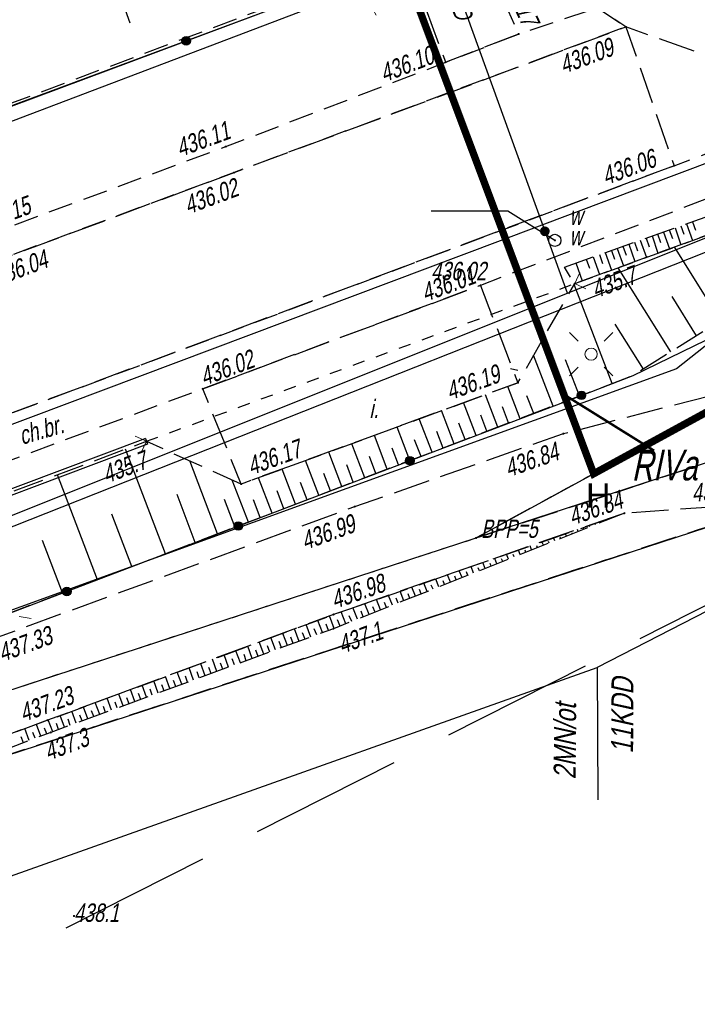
# Model space of a CAD drawing. Header units: metres. Extents: x 7409830 to 7410585, y 5569753 to 5570192.
# Tile 8 of 34: x 7410257 to 7410285, y 5569921 to 5569961. Entities that reach past the tile are written whole.
import ezdxf
from ezdxf.enums import TextEntityAlignment as Align

# ---------------------------------------------------------------- set-up
doc = ezdxf.new("R2010")
doc.units = ezdxf.units.M
doc.header["$MEASUREMENT"] = 0
for name, pattern in [('1.5_0.5', [2, 1.5, -0.5]), ('218-500', [1, 0.5, -0.5]), ('DGN Style 3', [8.758007, 6.255719, -2.502288]), ('ib05_500', [1, 0.5, -0.5]), ('mz1.0_0.5', [1.5, 1, -0.5]), ('mz1.25_0.5', [1.75, 1.25, -0.5])]:
    doc.linetypes.add(name, pattern=pattern)
doc.layers.get('0').update_dxf_attribs({"color": 8})
for name, color, linetype in [('203-Punkt załamania granicy działki nie stabilizowany', 8, 'Continuous'), ('209-Opis konturu klasyfikacyjnego', 8, 'Continuous'), ('210-Oznaczenie użytku', 8, 'Continuous'), ('217-Granica konturu klasyfikcyjnego', 8, 'Continuous'), ('218-Granica użytku', 8, 'Continuous'), ('219-Linia granicy', 8, 'Continuous'), ('_BPP3-5', 8, 'Continuous'), ('_MAPA', 8, 'Continuous'), ('_MPZP_linie zagospodarowania', 8, 'Continuous'), ('_Zakres', 8, 'Continuous'), ('chodnik (powierzchnia)', 8, 'Continuous'), ('chodnik (powierzchnia)-Atr17', 8, 'Continuous'), ('Granica', 8, 'Continuous'), ('jezdnia (powierzchnia)', 8, 'Continuous'), ('latarnia (punkt)', 8, 'Continuous'), ('latarnia na słupie lub maszcie (punkt)', 8, 'Continuous'), ('ogrodzenie trwałe (linia)', 8, 'Continuous'), ('plac (powierzchnia)', 8, 'Continuous'), ('plac (powierzchnia)-Atr17', 8, 'Continuous'), ('plac sportowy (powierzchnia)', 8, 'Continuous'), ('przepust (linia)', 8, 'Continuous'), ('przepust (linia) - symbol', 8, 'Continuous'), ('przewód elektroenergetyczny (linia)', 8, 'Continuous'), ('przewód kanalizacyjny (linia)', 8, 'Continuous'), ('przewód wodociągowy (linia)', 8, 'Continuous'), ('przewód wodociągowy (linia)-Atr1', 8, 'Continuous'), ('punkt o określonej wysokości (sieć wodociągowa)', 8, 'Continuous'), ('punkt o określonej wysokości (sieć wodociągowa)-Atr2', 8, 'Continuous'), ('punkt wysokościowy naturalny', 8, 'Continuous'), ('punkt wysokościowy naturalny-Atr2', 8, 'Continuous'), ('punkt wysokościowy sztuczny', 8, 'Continuous'), ('punkt wysokościowy sztuczny-Atr2', 8, 'Continuous'), ('rów melioracyjny  przydrożny (linia)', 8, 'Continuous'), ('skarpa nieumocniona (powierzchnia)', 8, 'Continuous'), ('studzienka okrągła - przewód wodociągowy (punkt)', 8, 'Continuous'), ('studzienka okrągła - przewód wodociągowy (punkt)-Atr17', 8, 'Continuous'), ('zasuwa - siec wodociągowa (punkt)', 8, 'Continuous'), ('zasuwa - siec wodociągowa (punkt)-Atr17', 8, 'Continuous')]:
    doc.layers.add(name, color=color, linetype=linetype)
doc.styles.get("Standard").update_dxf_attribs({"font": 'arial.ttf'})
doc.styles.add('Style-WORKING_1250 I 0.20944', font='WORKING_1250.shx', dxfattribs={"oblique": 12})

# ---------------------------------------------------------------- blocks, each defined once
blk = doc.blocks.new('203_1')
at = {"layer": '203-Punkt załamania granicy działki nie stabilizowany', "linetype": 'Continuous', "lineweight": 13}
h = blk.add_hatch(color=96, dxfattribs=at)
edge = h.paths.add_edge_path()
edge.add_arc((0, 0), 0.45, 0, 360)
blk = doc.blocks.new('515_2')
at = {"layer": 'latarnia na słupie lub maszcie (punkt)', "color": 7, "linetype": 'Continuous', "lineweight": 13}
for p, q in [((0, 7.5), (0, 12.5)), ((7.5, 0), (12.5, 0)), ((-12.5, 0), (-7.5, 0)), ((0, -12.5), (0, -7.5))]:
    blk.add_line(p, q, dxfattribs=at)
blk = doc.blocks.new('SM01_1')
at = {"layer": 'latarnia (punkt)', "color": 7, "linetype": 'Continuous', "lineweight": 13}
for p, q in [((-5.3, 5.31), (-8.83, 8.84)), ((5.31, 5.31), (8.84, 8.84)), ((-5.3, -5.3), (-8.83, -8.83)), ((5.31, -5.3), (8.84, -8.83))]:
    blk.add_line(p, q, dxfattribs=at)
blk.add_circle((0, 0), 2.5, dxfattribs=at)
blk = doc.blocks.new('140_2')
at = {"layer": '_BPP3-5', "linetype": 'Continuous', "lineweight": 0}
h = blk.add_hatch(color=1, dxfattribs=at)
edge = h.paths.add_edge_path()
edge.add_arc((0, 0), 0.045, 0, 360)
blk = doc.blocks.new('US25_1')
at = {"layer": 'zasuwa - siec wodociągowa (punkt)', "linetype": 'Continuous', "lineweight": 13}
h = blk.add_hatch(color=7, dxfattribs=at)
edge = h.paths.add_edge_path()
edge.add_arc((0, 0), 2, 0, 360)
blk = doc.blocks.new('PW02_1')
at = {"layer": 'punkt wysokościowy sztuczny', "linetype": 'Continuous', "lineweight": 13}
h = blk.add_hatch(color=7, dxfattribs=at)
edge = h.paths.add_edge_path()
edge.add_arc((0, 0), 0.45, 0, 360)
blk = doc.blocks.new('PW01_2')
at = {"layer": 'punkt wysokościowy naturalny', "linetype": 'Continuous', "lineweight": 13}
h = blk.add_hatch(color=7, dxfattribs=at)
edge = h.paths.add_edge_path()
edge.add_arc((0, 0), 0.45, 0, 360)
blk = doc.blocks.new('IB05_1')
at = {"layer": 'przepust (linia) - symbol', "color": 7, "linetype": 'Continuous', "lineweight": 13}
for q in [(3.54, 3.54), (3.54, -3.54)]:
    blk.add_line((0, 0), q, dxfattribs=at)
blk = doc.blocks.new('IB05_3')
at = {"layer": 'przepust (linia) - symbol', "color": 7, "linetype": 'Continuous', "lineweight": 13}
for q in [(3.54, 3.54), (3.54, -3.54)]:
    blk.add_line((0, 0), q, dxfattribs=at)
blk = doc.blocks.new('PW01')
at = {"linetype": 'Continuous', "lineweight": -2, "ltscale": 10}
h = blk.add_hatch(color=0, dxfattribs=at)
edge = h.paths.add_edge_path()
edge.add_arc((0, 0), 0.45, 0, 360)
blk = doc.blocks.new('US15')
at = {"color": 0, "linetype": 'Continuous', "lineweight": -2, "ltscale": 10}
blk.add_circle((0, 0), 2.5, dxfattribs=at)
blk = doc.blocks.new('A$C92b4fa8d')
at = {"layer": 'ogrodzenie trwałe (linia)', "linetype": 'Continuous'}
h = blk.add_hatch(color=256, dxfattribs=at)
edge = h.paths.add_edge_path()
edge.add_arc((63.833, 10.211), 0.175, 0, 360)
h = blk.add_hatch(color=256, dxfattribs=at)
edge = h.paths.add_edge_path()
edge.add_arc((79.982, -4.274), 0.175, 0, 360)
h = blk.add_hatch(color=256, dxfattribs=at)
edge = h.paths.add_edge_path()
edge.add_arc((72.974, -6.944), 0.175, 0, 360)
h = blk.add_hatch(color=256, dxfattribs=at)
edge = h.paths.add_edge_path()
edge.add_arc((65.965, -9.614), 0.175, 0, 360)
h = blk.add_hatch(color=256, dxfattribs=at)
edge = h.paths.add_edge_path()
edge.add_arc((58.957, -12.286), 0.175, 0, 360)
at = {"layer": '217-Granica konturu klasyfikcyjnego', "linetype": '1.5_0.5', "flags": 128}
for points in [[(84.9, -5.07), (75.68, -10.1)], [(75.68, -10.1), (85.55, -6.88)], [(85.75, -9.45), (52.15, -20.41)]]:
    blk.add_lwpolyline(points, dxfattribs=at)
at = {"layer": '218-Granica użytku', "linetype": '218-500', "flags": 128}
for points in [[(84.9, -5.07), (75.68, -10.1)], [(75.68, -10.1), (85.55, -6.88)], [(85.75, -9.45), (52.15, -20.41)], [(54.33, -17.07), (75.68, -10.1)]]:
    blk.add_lwpolyline(points, dxfattribs=at)
at = {"layer": '219-Linia granicy', "linetype": 'Continuous', "flags": 128}
for points in [[(75.68, -10.1), (151.52, 31.29)], [(87.26, -6.32), (75.68, -10.1)], [(52.15, -20.41), (85.75, -9.45)], [(54.33, -17.07), (75.68, -10.1)]]:
    blk.add_lwpolyline(points, dxfattribs=at)
at = {"layer": '_MPZP_linie zagospodarowania', "linetype": 'Continuous'}
blk.add_line((93.145, -8.969), (80.624, -15.39), dxfattribs=at)
at = {"layer": '_MPZP_linie zagospodarowania', "linetype": 'Continuous', "flags": 128}
for points in [[(281.682, 107.293), (252.277, 88.198), (194.314, 57.15), (92.266, 3.445), (83.873, -3.193), (-4.322, -35.195)], [(1.956, -43.968), (8.079, -41.645), (22.717, -35.992), (80.624, -15.39), (80.651, -20.81)]]:
    blk.add_lwpolyline(points, dxfattribs=at)
at = {"layer": '_Zakres', "linetype": 'DGN Style 3', "flags": 128}
blk.add_lwpolyline([(-38.44, 57.308), (8.317, -51.554), (289.417, 90.186), (230.606, 183.118), (-38.44, 57.308)], close=True, dxfattribs=at)
at = {"layer": 'chodnik (powierzchnia)', "linetype": 'mz1.0_0.5', "flags": 128}
blk.add_lwpolyline([(27.7, -9.31), (16.26, -13.59), (15.89, -12.57), (26.92, -8.41), (41.35, -3.03), (44.03, -2.12), (55.35, 2.15), (65.45, 5.89), (74.44, 9.34), (77.42, 10.49), (80.63, 11.56), (81.8, 10.78), (65.79, 4.83), (55.66, 1.07), (44.23, -3.21), (41.57, -4.16), (27.7, -9.31)], close=True, dxfattribs=at)
blk.add_lwpolyline([(-2.263, -26.923), (-0.16, -26.14), (17.4, -19.61), (18.28, -19.28), (29.93, -15.06), (36.1, -12.72), (46.23, -8.86), (48.7, -7.97), (64.01, -2.28), (83.77, 5.11), (89.97, 7.44), (90.98, 7.54), (93.49, 6.96), (75.86, 0.22), (64.51, -4.01), (49.2, -9.7), (46.8, -10.56), (36.88, -14.35), (31.14, -16.5), (18.84, -20.97), (0.48, -27.77), (-1.571, -28.533)], dxfattribs=at)
at = {"layer": 'jezdnia (powierzchnia)', "linetype": '1.5_0.5', "flags": 128}
blk.add_lwpolyline([(94.92, 11.84), (101.62, 10.29), (102.58, 10.34), (101.7, 6.31), (100.68, 5.45), (96.6, 6.21), (93.49, 6.96), (90.98, 7.54), (81.8, 10.78), (80.63, 11.56), (79.13, 12.74), (75.88, 15.99), (74.56, 17.99), (70.46, 28.74), (68.83, 33.16), (65.65, 41.59), (65.21, 42.36), (64.6, 43.03), (63.91, 43.46), (63.34, 43.66), (62.49, 43.73), (61.4, 43.48), (59.95, 47.39), (59.53, 48.42), (61.14, 48.59), (62.66, 48.73), (64.07, 48.62), (65.88, 48.25), (69.38, 45.42), (72.81, 37.01), (74.54, 31.81), (79.58, 19.45), (86.07, 14.3), (94.92, 11.84)], close=True, dxfattribs=at)
for points in [[(1.319, -35.263), (11.2, -31.07), (16.74, -28.92), (29.8, -23.93), (48.08, -17.05), (55.92, -14.23), (70.72, -8.82), (79.25, -5.84), (87.48, -3.71), (90.8, -1.95), (95.75, 0.97), (101.81, 4.35), (103.37, 5.23), (116.88, 12.44), (129.79, 19.31), (130.61, 15.46), (119.57, 9.65), (108.34, 3.48), (101.27, -0.59), (96.88, -3.46), (94.05, -6.21), (92.32, -8.95), (92.252, -9.231)], [(87.244, -11.757), (87.24, -11.63), (87.07, -9.57), (86.08, -8.79), (81.74, -9.09), (69.86, -13.23), (58.17, -17.55), (45.42, -22.25), (30.95, -27.69), (12.58, -34.91), (2.9, -38.943)]]:
    blk.add_lwpolyline(points, dxfattribs=at)
at = {"layer": 'ogrodzenie trwałe (linia)', "linetype": 'Continuous', "flags": 128}
for points in [[(61.4, 43.48), (61.99, 41.68), (67.18, 27.6), (72.48, 13.44), (14.27, -8.3)], [(48.44, -16.28), (55.72, -13.52), (70.41, -7.92), (80.23, -4.18), (82.1, -3.46), (89.58, 0.17), (98.29, 4.37), (100.68, 5.45)]]:
    blk.add_lwpolyline(points, dxfattribs=at)
at = {"layer": 'ogrodzenie trwałe (linia)', "linetype": 'Continuous'}
for centre in [(63.833, 10.211), (79.982, -4.274), (72.974, -6.944), (65.965, -9.614), (58.957, -12.286)]:
    blk.add_circle(centre, 0.175, dxfattribs=at)
at = {"layer": 'plac (powierzchnia)', "linetype": '1.5_0.5', "flags": 128}
for points in [[(77.42, 10.49), (74.44, 9.34), (71.64, 16.89), (71.96, 17.03), (74.11, 17.83), (77.42, 10.49)], [(64.51, -4.01), (75.86, 0.22), (77.39, -3.76), (66.08, -7.9), (64.51, -4.01)]]:
    blk.add_lwpolyline(points, close=True, dxfattribs=at)
blk.add_lwpolyline([(-4.636, -21.396), (-2.1, -20.45), (11.94, -15.17), (16.26, -13.59), (27.7, -9.31), (41.57, -4.16), (44.23, -3.21), (55.66, 1.07), (65.79, 4.83), (81.8, 10.78), (83.77, 5.11), (64.01, -2.28), (48.7, -7.97), (46.23, -8.86), (36.1, -12.72), (29.93, -15.06), (18.28, -19.28), (17.4, -19.61), (-0.16, -26.14), (-2.263, -26.923)], dxfattribs=at)
at = {"layer": 'plac sportowy (powierzchnia)', "linetype": 'mz1.0_0.5', "flags": 128}
blk.add_lwpolyline([(3.76, 19.85), (14.32, -8.17), (72.31, 13.51), (61.78, 41.63), (3.76, 19.85)], close=True, dxfattribs=at)
at = {"layer": 'przepust (linia)', "linetype": 'ib05_500', "flags": 128}
blk.add_lwpolyline([(62.21, -6.15), (79.71, 0.29)], dxfattribs=at)
at = {"layer": 'przewód elektroenergetyczny (linia)', "linetype": 'Continuous', "flags": 128}
for points in [[(-2.082, -27.342), (38.39, -12.34), (86.96, 5.92), (90.9, 14.64), (93.58, 17.43), (98.39, 20.9), (107.03, 21.47), (135.1, 35.75), (141.37, 48.01), (138.07, 58.79), (135.97, 61.24)], [(37.76, -17.14), (95.59, 5.74), (95.19, 13.59), (98.78, 17.42), (107.49, 18.94), (135.84, 33.95), (142.53, 46.5), (138.14, 61.31), (135.82, 60.07), (135.38, 60.93)], [(3.1, 19.89), (13.93, -9.22), (15.97, -8.46), (44.32, 2.23), (70.99, 12.36), (73.12, 13.17), (62.18, 42.04), (34.15, 31.52), (30.11, 42.28), (37.15, 44.91)]]:
    blk.add_lwpolyline(points, dxfattribs=at)
at = {"layer": 'przewód kanalizacyjny (linia)', "linetype": 'Continuous', "flags": 128}
blk.add_lwpolyline([(52.21, 36.86), (61.53, 10.95)], dxfattribs=at)
at = {"layer": 'przewód wodociągowy (linia)', "linetype": 'Continuous', "flags": 128}
for points in [[(156.01, 67.6), (158.68, 55.7), (153.92, 45.96), (144.7, 34.6), (133.57, 26.03), (101.9, 8.89), (39.75, -15.97), (39.53, -16.18), (38.65, -16.4)], [(79.42, -0.1), (62.67, 46.18), (46.37, 40.12), (45.22, 42.41)]]:
    blk.add_lwpolyline(points, dxfattribs=at)
at = {"layer": 'punkt o określonej wysokości (sieć wodociągowa)-Atr2', "flags": 128}
blk.add_lwpolyline([(78.9, 2.06), (76.98, 3.25), (73.839, 3.25)], dxfattribs=at)
at = {"layer": 'rów melioracyjny  przydrożny (linia)', "linetype": 'Continuous'}
blk.add_line((62.166, -6.033), (62.254, -6.267), dxfattribs=at)
at = {"layer": 'rów melioracyjny  przydrożny (linia)', "linetype": 'Continuous', "flags": 128}
for points in [[(62.166, -6.033), (51.946, -9.873), (47.217, -11.623), (37.866, -15.103)], [(62.254, -6.267), (52.034, -10.107), (47.303, -11.857), (37.954, -15.337)]]:
    blk.add_lwpolyline(points, dxfattribs=at)
at = {"layer": 'skarpa nieumocniona (powierzchnia)', "linetype": 'mz1.25_0.5', "flags": 128}
for points in [[(79.29, 0.97), (92.37, 5.6), (96.6, 6.21), (99.82, 5.07), (99.78, 4.45), (96.72, 5.77), (92.57, 5), (79.71, 0.29), (79.29, 0.97)], [(45.42, -22.25), (58.17, -17.55), (69.86, -13.23), (81.74, -9.09), (69.85, -13.81), (58.3, -18.05), (45.61, -22.84), (45.42, -22.25)]]:
    blk.add_lwpolyline(points, close=True, dxfattribs=at)
blk.add_lwpolyline([(-1.066, -29.709), (0.94, -28.96), (19.21, -22.16), (31.06, -17.74), (32.59, -20.35), (38.26, -18.13), (37.91, -15.22), (47.26, -11.74), (51.99, -9.99), (62.21, -6.15), (66.08, -7.9), (77.39, -3.76), (79.71, 0.29), (92.57, 5), (96.72, 5.77), (99.78, 4.45), (98.29, 4.37), (96.92, 5.03), (93.1, 3.42), (82.1, -3.46), (80.23, -4.18), (70.41, -7.92), (55.72, -13.52), (48.44, -16.28), (41.37, -19.03), (29.24, -23.56), (14.97, -29.01), (10.02, -30.95), (1.032, -34.593)], dxfattribs=at)
at = {"layer": 'skarpa nieumocniona (powierzchnia)', "linetype": 'Continuous', "flags": 128}
for points in [[(84.52, 2.82), (84.64, 2.48)], [(83.57, 2.49), (83.7, 2.14)], [(83.81, 2.57), (84.05, 1.88)], [(84.05, 2.65), (84.17, 2.31)], [(84.28, 2.74), (84.52, 2.05)], [(82.39, 2.07), (82.64, 1.36)], [(82.63, 2.15), (82.75, 1.8)], [(82.87, 2.24), (83.11, 1.54)], [(83.1, 2.32), (83.22, 1.97)], [(83.34, 2.4), (83.58, 1.71)], [(81.21, 1.65), (81.33, 1.29)], [(81.44, 1.73), (81.7, 1.02)], [(81.68, 1.82), (81.81, 1.46)], [(81.92, 1.9), (82.17, 1.19)], [(82.16, 1.99), (82.28, 1.63)], [(85.67, -1.22), (83.79, 1.79)], [(80.18, 1.29), (80.31, 0.92)], [(80.47, 1.39), (80.72, 0.66)], [(80.72, 1.48), (80.85, 1.11)], [(80.96, 1.56), (81.22, 0.84)], [(79.76, 1.14), (80.02, 0.4)], [(83.64, -2.5), (81.49, 0.94)], [(81.24, -3.79), (79.69, 0.25)], [(84.69, -1.84), (83.69, -0.23)], [(82.52, -3.2), (81.37, -1.36)], [(78.83, -4.71), (78.03, -2.63)], [(79.9, -4.3), (79.34, -2.82)], [(77.48, -5.23), (76.98, -3.91)], [(76.57, -5.58), (76.06, -4.25)], [(78.04, -5.01), (77.76, -4.3)], [(75.68, -5.91), (75.17, -4.57)], [(77.01, -5.4), (76.76, -4.74)], [(73.88, -6.6), (73.36, -5.23)], [(74.78, -6.25), (74.27, -4.9)], [(76.12, -5.74), (75.87, -5.08)], [(72.97, -6.94), (72.45, -5.57)], [(75.23, -6.08), (74.98, -5.41)], [(72.05, -7.29), (71.53, -5.91)], [(74.33, -6.43), (74.08, -5.75)], [(71.13, -7.65), (70.6, -6.25)], [(72.51, -7.12), (72.25, -6.43)], [(73.43, -6.77), (73.17, -6.09)], [(62.99, -10.75), (61.36, -6.47)], [(70.2, -8), (69.66, -6.59)], [(71.59, -7.47), (71.33, -6.77)], [(65.12, -9.94), (63.99, -6.95)], [(69.25, -8.36), (68.71, -6.94)], [(70.66, -7.82), (70.4, -7.12)], [(60.21, -11.81), (58.57, -7.52)], [(67.35, -9.09), (66.79, -7.64)], [(68.3, -8.72), (67.76, -7.29)], [(69.73, -8.18), (69.46, -7.47)], [(66.38, -9.46), (65.72, -7.74)], [(68.78, -8.54), (68.51, -7.83)], [(64.2, -10.29), (63.46, -8.33)], [(67.83, -8.91), (67.55, -8.18)], [(65.83, -9.67), (65.4, -8.53)], [(66.86, -9.27), (66.59, -8.54)], [(61.62, -11.27), (60.8, -9.13)], [(81.28, -9.27), (81.27, -9.25)], [(80.33, -9.65), (80.3, -9.59)], [(80.56, -9.56), (80.55, -9.53)], [(80.8, -9.46), (80.78, -9.42)], [(81.04, -9.37), (81.03, -9.35)], [(79.38, -10.03), (79.34, -9.93)], [(79.61, -9.93), (79.6, -9.89)], [(79.85, -9.84), (79.82, -9.76)], [(80.09, -9.75), (80.07, -9.71)], [(58.78, -12.35), (57.96, -10.2)], [(77.95, -10.59), (77.89, -10.43)], [(78.19, -10.5), (78.16, -10.42)], [(78.43, -10.4), (78.37, -10.26)], [(78.66, -10.31), (78.64, -10.25)], [(78.9, -10.22), (78.85, -10.1)], [(79.14, -10.12), (79.12, -10.07)], [(77, -10.97), (76.92, -10.77)], [(77.24, -10.88), (77.2, -10.78)], [(77.48, -10.78), (77.41, -10.6)], [(77.72, -10.69), (77.68, -10.6)], [(76.05, -11.35), (75.96, -11.1)], [(76.29, -11.25), (76.25, -11.14)], [(76.53, -11.16), (76.44, -10.94)], [(76.77, -11.06), (76.72, -10.96)], [(74.63, -11.91), (74.51, -11.61)], [(75.11, -11.72), (74.99, -11.44)], [(75.34, -11.63), (75.29, -11.49)], [(75.58, -11.54), (75.48, -11.27)], [(75.82, -11.44), (75.77, -11.32)], [(73.68, -12.29), (73.55, -11.95)], [(73.92, -12.19), (73.85, -12.03)], [(74.16, -12.1), (74.03, -11.78)], [(74.39, -12.01), (74.33, -11.85)], [(74.87, -11.82), (74.81, -11.67)], [(72.26, -12.85), (72.1, -12.45)], [(72.73, -12.67), (72.58, -12.28)], [(72.97, -12.57), (72.9, -12.38)], [(73.21, -12.48), (73.06, -12.11)], [(73.44, -12.38), (73.37, -12.21)], [(71.31, -13.23), (71.13, -12.79)], [(71.78, -13.04), (71.61, -12.62)], [(72.02, -12.95), (71.94, -12.74)], [(72.49, -12.76), (72.42, -12.56)], [(70.36, -13.61), (70.17, -13.12)], [(70.83, -13.42), (70.65, -12.95)], [(71.07, -13.33), (70.98, -13.1)], [(71.55, -13.14), (71.46, -12.92)], [(68.93, -14.15), (68.74, -13.64)], [(69.41, -13.97), (69.22, -13.47)], [(69.65, -13.89), (69.55, -13.63)], [(69.88, -13.8), (69.69, -13.29)], [(70.12, -13.7), (70.02, -13.45)], [(70.6, -13.51), (70.5, -13.28)], [(67.97, -14.5), (67.78, -14)], [(68.45, -14.33), (68.26, -13.82)], [(68.69, -14.24), (68.59, -13.98)], [(69.17, -14.06), (69.07, -13.81)], [(67.01, -14.85), (66.82, -14.35)], [(67.49, -14.68), (67.3, -14.17)], [(67.73, -14.59), (67.64, -14.34)], [(68.21, -14.41), (68.11, -14.16)], [(65.57, -15.38), (65.39, -14.88)], [(66.05, -15.21), (65.87, -14.71)], [(66.29, -15.12), (66.2, -14.87)], [(66.53, -15.03), (66.35, -14.53)], [(66.77, -14.94), (66.68, -14.69)], [(67.25, -14.77), (67.16, -14.51)], [(64.61, -15.73), (64.43, -15.24)], [(65.09, -15.56), (64.91, -15.06)], [(65.33, -15.47), (65.24, -15.22)], [(65.81, -15.29), (65.72, -15.04)], [(63.65, -16.08), (63.47, -15.59)], [(64.13, -15.91), (63.95, -15.41)], [(64.37, -15.82), (64.28, -15.57)], [(64.85, -15.64), (64.76, -15.4)], [(62.69, -16.44), (62.51, -15.94)], [(63.17, -16.26), (62.99, -15.77)], [(63.41, -16.17), (63.32, -15.93)], [(63.89, -16), (63.8, -15.75)], [(61.26, -16.96), (61.08, -16.48)], [(61.74, -16.79), (61.56, -16.3)], [(61.98, -16.7), (61.89, -16.46)], [(62.21, -16.61), (62.03, -16.12)], [(62.45, -16.52), (62.36, -16.28)], [(62.93, -16.35), (62.84, -16.1)], [(60.3, -17.32), (60.12, -16.83)], [(60.78, -17.14), (60.6, -16.65)], [(61.02, -17.05), (60.93, -16.81)], [(61.5, -16.88), (61.41, -16.63)], [(59.34, -17.67), (59.16, -17.18)], [(59.82, -17.49), (59.64, -17.01)], [(60.06, -17.4), (59.97, -17.16)], [(60.54, -17.23), (60.45, -16.99)], [(58.38, -18.02), (58.2, -17.54)], [(58.62, -17.93), (58.53, -17.69)], [(58.86, -17.84), (58.68, -17.36)], [(59.1, -17.76), (59.01, -17.51)], [(59.58, -17.58), (59.49, -17.34)], [(57.42, -18.38), (57.24, -17.89)], [(57.66, -18.29), (57.57, -18.05)], [(57.9, -18.2), (57.72, -17.72)], [(58.14, -18.11), (58.05, -17.87)], [(57.19, -18.47), (57.09, -18.23)]]:
    blk.add_lwpolyline(points, dxfattribs=at)
at = {"layer": '203-Punkt załamania granicy działki nie stabilizowany', "linetype": 'Continuous', "xscale": 0.1, "yscale": 0.1, "zscale": 0.1}
blk.add_blockref('203_1', (75.68, -10.1), dxfattribs=at)
at = {"layer": '_BPP3-5', "linetype": 'Continuous'}
blk.add_blockref('140_2', (75.68, -10.1), dxfattribs=at)
at = {"layer": 'latarnia (punkt)', "linetype": 'Continuous', "xscale": 0.1, "yscale": 0.1, "zscale": 0.1}
blk.add_blockref('SM01_1', (80.38, -2.59), dxfattribs=at)
blk.add_blockref('SM01_1', (80.38, -2.59), dxfattribs=at)
blk.add_blockref('SM01_1', (80.38, -2.59), dxfattribs=at)
at = {"layer": 'latarnia na słupie lub maszcie (punkt)', "linetype": 'Continuous'}
for p, xscale, yscale, zscale, rotation in [((70.99, 12.36), 0.1, 0.1, 0.1, 298.8859999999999), ((56.27, -13.2), 0.1000000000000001, 0.1000000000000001, 0.1000000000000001, 351.304)]:
    blk.add_blockref('515_2', p, dxfattribs=dict(at, xscale=xscale, yscale=yscale, zscale=zscale, rotation=rotation))
at = {"layer": 'przepust (linia) - symbol', "linetype": 'Continuous'}
for name, p, xscale, yscale, zscale, rotation in [('IB05_3', (79.71, 0.29), 0.09999999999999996, 0.09999999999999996, 0.09999999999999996, 20.20399999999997), ('IB05_1', (62.21, -6.15), 0.1, 0.1, 0.1, 200.204)]:
    blk.add_blockref(name, p, dxfattribs=dict(at, xscale=xscale, yscale=yscale, zscale=zscale, rotation=rotation))
at = {"layer": 'punkt o określonej wysokości (sieć wodociągowa)', "linetype": 'Continuous', "xscale": 0.1, "yscale": 0.1, "zscale": 0.1}
blk.add_blockref('PW01', (78.9, 2.06), dxfattribs=at)
at = {"layer": 'punkt wysokościowy naturalny', "linetype": 'Continuous', "xscale": 0.1, "yscale": 0.1, "zscale": 0.1}
for p in [(79.71, 0.29), (62.21, -6.15), (69.85, -13.81), (58.3, -18.05), (59.25, -25.55)]:
    blk.add_blockref('PW01_2', p, dxfattribs=at)
at = {"layer": 'punkt wysokościowy sztuczny', "linetype": 'Continuous', "xscale": 0.1, "yscale": 0.1, "zscale": 0.1}
for p in [(77.42, 10.49), (81.8, 10.78), (74.44, 9.34), (65.45, 5.89), (65.79, 4.83), (83.77, 5.11), (75.86, 0.22), (64.51, -4.01), (77.39, -3.76), (79.25, -5.84), (66.08, -7.9), (70.72, -8.82), (81.74, -9.09), (69.86, -13.23), (58.17, -17.55)]:
    blk.add_blockref('PW02_1', p, dxfattribs=at)
at = {"layer": 'studzienka okrągła - przewód wodociągowy (punkt)', "linetype": 'Continuous', "xscale": 0.1, "yscale": 0.1, "zscale": 0.1}
blk.add_blockref('US15', (78.9, 2.06), dxfattribs=at)
at = {"layer": 'zasuwa - siec wodociągowa (punkt)', "linetype": 'Continuous', "xscale": 0.1, "yscale": 0.1, "zscale": 0.1}
blk.add_blockref('US25_1', (78.49, 2.43), dxfattribs=at)
at = {"layer": '209-Opis konturu klasyfikacyjnego', "linetype": 'Continuous', "insert": (82.04, -7.767), "char_height": 1.25, "attachment_point": 7, "line_spacing_factor": 0.6}
blk.add_mtext('\\FWORKING_1250;\\Q12;\\H1x;\\W0.72;RIVa', dxfattribs=at)
at = {"layer": '210-Oznaczenie użytku', "linetype": 'Continuous', "insert": (82.04, -7.767), "char_height": 1.25, "attachment_point": 7, "line_spacing_factor": 0.6}
blk.add_mtext('\\FWORKING_1250;\\Q12;\\H1x;\\W0.72;R', dxfattribs=at)
at = {"layer": '_BPP3-5', "linetype": 'Continuous', "style": 'Style-WORKING_1250 I 0.20944', "oblique": 12, "width": 0.733333}
blk.add_text(' BPP=5', height=0.75, dxfattribs=at).set_placement((75.68, -10.1))
at = {"layer": '_MPZP_linie zagospodarowania', "linetype": 'Continuous', "style": 'Style-WORKING_1250 I 0.20944', "oblique": 12, "width": 0.8}
for s, p in [('11KDD', (81.656, -17.36)), ('2MN/ot', (79.31, -18.413))]:
    blk.add_text(s, height=0.9, rotation=89.6697, dxfattribs=at).set_placement(p, align=Align.MIDDLE_CENTER)
at = {"layer": 'chodnik (powierzchnia)-Atr17', "insert": (57.129, -6.31), "char_height": 0.75, "attachment_point": 7, "rotation": 16.104, "line_spacing_factor": 0.6}
blk.add_mtext('\\FWORKING_1250;\\Q12;\\H1x;\\W0.733333;ch.br.', dxfattribs=at)
at = {"layer": 'plac (powierzchnia)-Atr17', "insert": (71.32, -5.2), "char_height": 0.75, "attachment_point": 7, "line_spacing_factor": 0.6}
blk.add_mtext('\\FWORKING_1250;\\Q12;\\H1x;\\W0.733333;i.', dxfattribs=at)
at = {"layer": 'przewód wodociągowy (linia)-Atr1', "insert": (74.862, 12.117), "char_height": 0.75, "attachment_point": 4, "rotation": 289.897, "line_spacing_factor": 0.6}
blk.add_mtext('\\FWORKING_1250;\\Q12;\\H1x;\\W0.725;wD', dxfattribs=at)
at = {"layer": 'punkt o określonej wysokości (sieć wodociągowa)-Atr2', "insert": (73.839, 0.421), "char_height": 0.75, "attachment_point": 7, "line_spacing_factor": 0.6}
blk.add_mtext('\\FWORKING_1250;\\Q12;\\H1x;\\W0.733333;436.02', dxfattribs=at)
at = {"layer": 'punkt wysokościowy naturalny-Atr2', "char_height": 0.75, "attachment_point": 1, "line_spacing_factor": 0.6}
for s, insert, rotation in [('\\FWORKING_1250;\\Q12;\\H1x;\\W0.733333;435.7', (80.31, 0.39), 20.115), ('\\FWORKING_1250;\\Q12;\\H1x;\\W0.733333;435.7', (60.32, -7.18), 20.593), ('\\FWORKING_1250;\\Q12;\\H1x;\\W0.733333;437.1', (69.95, -14.14), 20.158), ('\\FWORKING_1250;\\Q12;\\H1x;\\W0.733333;437.3', (57.94, -18.51), 20.679)]:
    blk.add_mtext(s, dxfattribs=dict(at, insert=insert, rotation=rotation))
at = {"layer": 'punkt wysokościowy naturalny-Atr2', "insert": (59.25, -25.8), "char_height": 0.75, "attachment_point": 7, "line_spacing_factor": 0.6}
blk.add_mtext('\\FWORKING_1250;\\Q12;\\H1x;\\W0.733333;438.1', dxfattribs=at)
at = {"layer": 'punkt wysokościowy sztuczny-Atr2', "char_height": 0.75, "attachment_point": 1, "line_spacing_factor": 0.6}
for s, insert, rotation in [('\\FWORKING_1250;\\Q12;\\H1x;\\W0.733333;436.17', (77.35, 13.1), 294.273), ('\\FWORKING_1250;\\Q12;\\H1x;\\W0.733333;436.10', (71.66, 9.21), 20.994), ('\\FWORKING_1250;\\Q12;\\H1x;\\W0.733333;436.09', (79, 9.56), 20.387), ('\\FWORKING_1250;\\Q12;\\H1x;\\W0.733333;436.11', (63.33, 6.16), 20.319), ('\\FWORKING_1250;\\Q12;\\H1x;\\W0.733333;436.06', (80.73, 5.01), 20.505), ('\\FWORKING_1250;\\Q12;\\H1x;\\W0.733333;436.02', (63.66, 3.82), 20.363), ('\\FWORKING_1250;\\Q12;\\H1x;\\W0.733333;436.15', (55.18, 3.1), 20.319), ('\\FWORKING_1250;\\Q12;\\H1x;\\W0.733333;436.04', (55.88, 0.9), 20.363), ('\\FWORKING_1250;\\Q12;\\H1x;\\W0.733333;436.01', (73.35, 0.24), 20.44), ('\\FWORKING_1250;\\Q12;\\H1x;\\W0.733333;436.02', (64.31, -3.19), 20.44), ('\\FWORKING_1250;\\Q12;\\H1x;\\W0.733333;436.19', (74.36, -3.78), 20.105), ('\\FWORKING_1250;\\Q12;\\H1x;\\W0.733333;436.17', (66.24, -6.84), 20.105), ('\\FWORKING_1250;\\Q12;\\H1x;\\W0.733333;436.84', (76.76, -6.92), 19.257), ('\\FWORKING_1250;\\Q12;\\H1x;\\W0.733333;436.92', (84.47, -7.88), 3.954), ('\\FWORKING_1250;\\Q12;\\H1x;\\W0.733333;436.84', (79.37, -8.89), 19.212), ('\\FWORKING_1250;\\Q12;\\H1x;\\W0.733333;436.99', (68.44, -9.9), 20.079), ('\\FWORKING_1250;\\Q12;\\H1x;\\W0.733333;436.98', (69.66, -12.3), 19.212), ('\\FWORKING_1250;\\Q12;\\H1x;\\W0.733333;437.33', (56.06, -14.47), 20.079), ('\\FWORKING_1250;\\Q12;\\H1x;\\W0.733333;437.23', (56.93, -16.93), 20.235)]:
    blk.add_mtext(s, dxfattribs=dict(at, insert=insert, rotation=rotation))
at = {"layer": 'studzienka okrągła - przewód wodociągowy (punkt)-Atr17', "insert": (79.5, 1.86), "char_height": 0.75, "attachment_point": 7, "line_spacing_factor": 0.6}
blk.add_mtext('\\FWORKING_1250;\\Q12;\\H1x;\\W0.733333;w', dxfattribs=at)
at = {"layer": 'zasuwa - siec wodociągowa (punkt)-Atr17', "insert": (79.5, 2.69), "char_height": 0.75, "attachment_point": 7, "line_spacing_factor": 0.6}
blk.add_mtext('\\FWORKING_1250;\\Q12;\\H1x;\\W0.725;w', dxfattribs=at)

msp = doc.modelspace()

# ---------------------------------------------------------------- linework, layer by layer
for points in [[(7410254.33, 5569932.93), (7410275.68, 5569939.9), (7410351.52, 5569981.29), (7410432.43, 5570025.43), (7410392.127, 5570096.224), (7410365.659, 5570081.352), (7410312.67, 5570051.11), (7410274.39, 5570029.2), (7410221.02, 5570009.91)], [(7410261.39, 5569993.47), (7410262.49, 5569993.73), (7410263.34, 5569993.66), (7410263.91, 5569993.46), (7410264.6, 5569993.03), (7410265.21, 5569992.36), (7410265.57, 5569991.57), (7410273.97, 5569969.44), (7410274.91, 5569967.96), (7410275.87, 5569966.84), (7410277.19, 5569965.647), (7410278.62, 5569964.71), (7410279.87, 5569964.09), (7410300.67, 5569955.4), (7410301.78, 5569956.3), (7410302.638, 5569954.711), (7410280.485, 5569942.522)]]:
    msp.add_lwpolyline(points, close=True)
at = {"layer": 'Granica', "ltscale": 0.2}
for points, const_width in [([(7410328.777, 5570062.496), (7410327.218, 5570065.039), (7410334.243, 5570068.866), (7410335.57, 5570066.441), (7410351.411, 5570075.329), (7410390.988, 5570002.821), (7410280.485, 5569942.522), (7410251.102, 5570020.783), (7410259.225, 5570023.719), (7410273.586, 5570030.64), (7410311.53, 5570053.165), (7410328.777, 5570062.496)], 0.3), ([(7410279.135, 5569945.845), (7410282.954, 5569943.465)], 0.1)]:
    msp.add_lwpolyline(points, dxfattribs=dict(at, const_width=const_width))

# ---------------------------------------------------------------- next in the draw order: block references
at = {"layer": '_MAPA'}
msp.add_blockref('A$C92b4fa8d', (7410200, 5569950), dxfattribs=at)

# ---------------------------------------------------------------- next in the draw order: linework, layer by layer
msp.add_lwpolyline([(7410277.386, 5569946.735), (7410277.08, 5569946.81)])
at = {"layer": '219-Linia granicy'}
msp.add_lwpolyline([(7410214.483, 5569941.891), (7410272.48, 5569963.44), (7410255.195, 5570009.92), (7410196.065, 5569988.786)], close=True, dxfattribs=at)

# ---------------------------------------------------------------- next in the draw order: texts
at = {"layer": 'Granica', "ltscale": 0.2, "insert": (7410280.168, 5569942.135), "char_height": 1, "width": 0.65171, "attachment_point": 1}
msp.add_mtext('H', dxfattribs=at)

doc.saveas('drawing.dxf')
